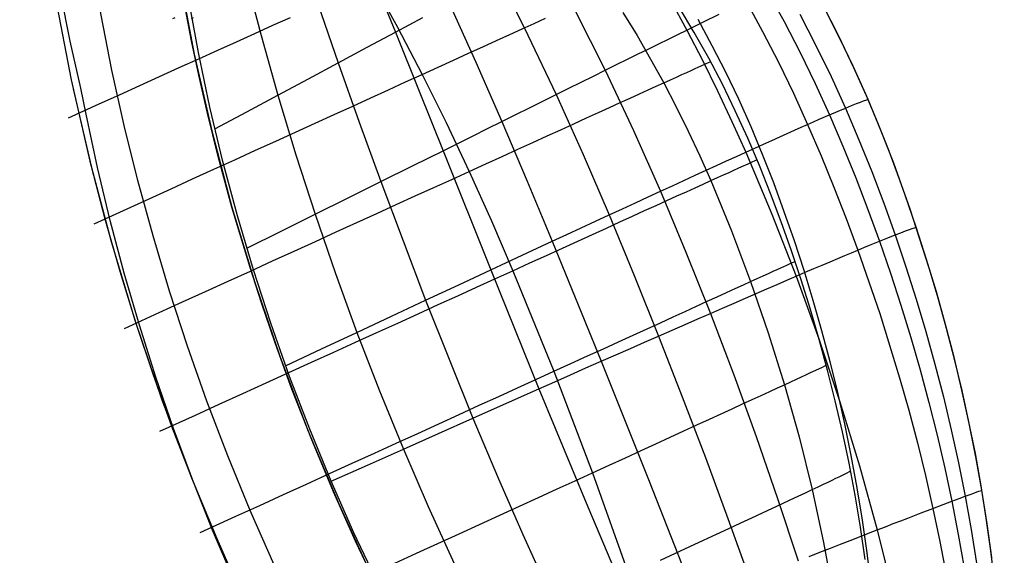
# Model space of a CAD drawing. Header units: millimetres. Extents: x -58 to 58, y -58 to 57.
# Tile 5 of 40: x -58 to -34, y -23 to -10. Entities that reach past the tile are written whole.
import ezdxf

# ---------------------------------------------------------------- set-up
doc = ezdxf.new("R2010")
doc.units = ezdxf.units.MM
doc.header["$MEASUREMENT"] = 0
doc.layers.add('Predefinito', color=5, linetype='Continuous')

msp = doc.modelspace()

# ---------------------------------------------------------------- linework, layer by layer
at = {"layer": 'Predefinito', "extrusion": (0.459919, 0.537098, 0.707107)}
for points in [[(1.162, 248.945), (1.653, 247.127), (2.194, 245.332), (2.788, 243.56), (3.434, 241.812), (4.134, 240.088), (4.889, 238.388), (5.701, 236.714), (6.572, 235.066), (7.029, 234.252), (7.502, 233.445), (7.991, 232.645), (8.495, 231.852), (9.016, 231.066), (9.552, 230.288), (10.103, 229.521), (10.668, 228.765), (11.246, 228.022), (11.838, 227.292), (12.443, 226.574), (13.061, 225.869), (13.694, 225.177), (14.34, 224.498), (15.001, 223.831), (15.676, 223.178), (16.365, 222.538), (17.069, 221.911), (17.788, 221.298), (18.521, 220.7), (19.267, 220.12), (20.027, 219.562), (20.803, 219.027), (21.595, 218.519), (21.998, 218.276), (22.406, 218.04), (22.818, 217.812), (23.236, 217.593), (23.66, 217.382), (24.09, 217.18), (24.524, 216.988), (24.962, 216.808), (25.403, 216.638), (25.847, 216.481), (26.294, 216.335), (26.745, 216.202), (27.199, 216.082), (27.656, 215.974), (28.117, 215.879), (28.581, 215.797), (29.05, 215.729), (29.522, 215.675), (29.995, 215.635), (30.469, 215.609), (30.941, 215.598), (31.412, 215.6), (31.882, 215.616), (32.351, 215.646), (32.819, 215.688), (33.286, 215.743), (33.751, 215.812), (34.216, 215.892), (34.679, 215.985), (35.142, 216.091), (35.602, 216.207), (36.058, 216.335), (36.51, 216.473), (36.958, 216.62), (37.401, 216.777), (37.841, 216.942), (38.276, 217.116), (38.708, 217.299), (39.136, 217.489), (39.561, 217.687), (40.401, 218.105), (41.228, 218.549), (42.045, 219.02), (42.85, 219.514)], [(43.675, 224.778), (42.907, 224.234), (42.127, 223.709), (41.334, 223.204), (40.526, 222.722), (39.704, 222.265), (39.29, 222.047), (38.871, 221.837), (38.45, 221.635), (38.025, 221.441), (37.597, 221.256), (37.165, 221.08), (36.73, 220.913), (36.29, 220.757), (35.846, 220.61), (35.398, 220.474), (34.945, 220.35), (34.487, 220.237), (34.026, 220.137), (33.563, 220.051), (33.099, 219.98), (32.635, 219.922), (32.17, 219.88), (31.704, 219.852), (31.238, 219.84), (30.771, 219.843), (30.303, 219.862), (29.835, 219.897), (29.365, 219.949), (28.897, 220.016), (28.433, 220.1), (27.974, 220.198), (27.52, 220.311), (27.07, 220.438), (26.625, 220.58), (26.184, 220.734), (25.747, 220.902), (25.314, 221.083), (24.885, 221.275), (24.46, 221.48), (24.04, 221.695), (23.626, 221.92), (23.218, 222.153), (22.816, 222.395), (22.419, 222.645), (22.027, 222.902), (21.258, 223.436), (20.506, 223.996), (19.768, 224.577), (19.044, 225.178), (18.334, 225.795), (17.641, 226.426), (16.963, 227.07), (16.301, 227.729), (15.654, 228.401), (15.022, 229.086), (14.406, 229.784), (13.805, 230.495), (13.218, 231.22), (12.646, 231.957), (12.089, 232.707), (11.547, 233.469), (11.018, 234.244), (10.505, 235.032), (10.008, 235.828), (9.529, 236.631), (9.067, 237.442), (8.621, 238.258), (8.192, 239.082), (7.78, 239.911), (7.383, 240.747), (7.001, 241.59), (6.635, 242.438), (5.949, 244.153), (5.321, 245.891), (4.749, 247.652), (4.234, 249.435), (3.773, 251.24), (3.365, 253.066)]]:
    msp.add_lwpolyline(points, dxfattribs=at)
at = {"layer": 'Predefinito'}
for points in [[(-57.5, 0), (-57.466, -1.985), (-57.363, -3.967), (-57.192, -5.945), (-56.953, -7.915), (-56.645, -9.876), (-56.271, -11.825), (-55.829, -13.761), (-55.321, -15.679), (-54.747, -17.58), (-54.107, -19.459), (-53.403, -21.315), (-52.636, -23.145), (-51.806, -24.948)], [(-51.43, -23.391), (-51.999, -22.098), (-52.533, -20.797), (-53.032, -19.49), (-53.496, -18.179), (-53.925, -16.864), (-54.319, -15.546), (-54.679, -14.228), (-55.005, -12.911), (-55.298, -11.594), (-55.557, -10.281), (-55.783, -8.971), (-55.977, -7.667), (-56.14, -6.368), (-56.271, -5.077), (-56.373, -3.793), (-56.444, -2.519), (-56.486, -1.254), (-56.5, 0)], [(-54.5, 0), (-54.468, -1.881), (-54.37, -3.76), (-54.208, -5.634), (-53.981, -7.502), (-53.69, -9.361), (-53.335, -11.208), (-52.916, -13.043), (-52.435, -14.861), (-51.89, -16.662), (-51.284, -18.444), (-50.617, -20.203), (-49.89, -21.938), (-49.103, -23.647)], [(-37.329, -23.265), (-37.442, -22.494), (-37.57, -21.729), (-37.713, -20.972), (-37.871, -20.222), (-38.042, -19.48), (-38.227, -18.747), (-38.424, -18.022), (-38.634, -17.305), (-38.855, -16.598), (-39.088, -15.9), (-39.331, -15.213), (-39.585, -14.536), (-39.852, -13.869), (-40.132, -13.212), (-40.427, -12.566), (-40.737, -11.93), (-41.063, -11.306), (-41.407, -10.693), (-41.769, -10.092)], [(-34.235, -23.85), (-34.329, -23.062), (-34.439, -22.282), (-34.563, -21.508), (-34.701, -20.741), (-34.853, -19.983), (-35.018, -19.232), (-35.196, -18.49), (-35.386, -17.756), (-35.587, -17.03), (-35.8, -16.313), (-36.257, -14.907), (-36.501, -14.215), (-36.758, -13.528), (-37.028, -12.846), (-37.313, -12.169), (-37.614, -11.499), (-37.931, -10.835), (-38.265, -10.177)]]:
    msp.add_lwpolyline(points, dxfattribs=at)
at = {"layer": 'Predefinito', "extrusion": (-0.273242, 0.92603, -0.260398)}
msp.add_lwpolyline([(54.328, 28.734), (54.219, 28.831)], dxfattribs=at)
at = {"layer": 'Predefinito', "extrusion": (-0.28586, 0.928307, -0.237759)}
msp.add_lwpolyline([(54.451, 28.201), (54.372, 28.263)], dxfattribs=at)
at = {"layer": 'Predefinito', "extrusion": (1, 0, 0)}
for points in [[(-14.907, 277.991), (-14.907, 60)], [(-15.9, 280.587), (-15.9, 59.999)], [(-20.741, 281.411), (-20.741, 60.002)]]:
    msp.add_lwpolyline(points, dxfattribs=at)
at = {"layer": 'Predefinito', "extrusion": (-0.28939, 0.931618, -0.219868)}
msp.add_lwpolyline([(54.5, 27.639), (54.438, 27.683)], dxfattribs=at)
at = {"layer": 'Predefinito', "extrusion": (-0.278971, 0.939531, -0.198636)}
msp.add_lwpolyline([(54.138, 26.518), (54.09, 26.551)], dxfattribs=at)
at = {"layer": 'Predefinito'}
for points in [[(-56.23, 0.914, 39.601), (-52.427, -4.29, 38.653), (-51.733, -5.268, 38.495), (-51.05, -6.274, 38.361), (-50.384, -7.307, 38.244), (-49.732, -8.369, 38.133), (-49.101, -9.455, 38.031), (-48.488, -10.565, 37.943), (-47.898, -11.695, 37.867), (-47.327, -12.844, 37.803), (-46.778, -14.009, 37.75), (-46.248, -15.188, 37.709), (-45.737, -16.377, 37.68), (-44.759, -18.778, 37.656), (-43.834, -21.198, 37.68), (-42.965, -23.631, 37.75)], [(-52.114, -9.35, 30.201), (-51.743, -10.77, 30.058), (-51.341, -12.192, 29.943), (-50.911, -13.612, 29.851), (-50.453, -15.03, 29.779), (-49.967, -16.444, 29.727), (-49.453, -17.849, 29.692), (-48.913, -19.246, 29.673), (-48.346, -20.632, 29.671), (-47.752, -22.004, 29.683), (-47.131, -23.362, 29.711)], [(-49.104, -9.286, 33.18), (-48.535, -10.686, 33.029), (-47.966, -12.096, 32.906), (-47.397, -13.514, 32.81), (-46.258, -16.357, 32.691), (-45.111, -19.193, 32.662), (-43.944, -22.011, 32.72), (-42.758, -24.808, 32.869)], [(-46.072, -9.357, 36.565), (-45.374, -10.758, 36.428), (-44.703, -12.177, 36.32), (-44.059, -13.608, 36.241), (-43.439, -15.047, 36.189), (-42.84, -16.491, 36.162), (-42.259, -17.936, 36.16), (-41.692, -19.383, 36.183), (-41.14, -20.835, 36.23), (-40.603, -22.291, 36.302), (-40.082, -23.748, 36.401)], [(-48.998, -23.862, 28.352), (-49.489, -22.826, 28.338), (-50.012, -21.655, 28.33), (-50.532, -20.415, 28.329), (-51.005, -19.202, 28.336), (-51.406, -18.102, 28.349), (-51.734, -17.142, 28.366), (-52.005, -16.299, 28.385), (-52.435, -14.859, 28.428), (-52.761, -13.656, 28.473), (-53.018, -12.623, 28.519), (-53.227, -11.712, 28.567), (-53.4, -10.895, 28.615), (-53.672, -9.462, 28.713)], [(-56.039, -12.025, 30.15), (-56.298, -10.9, 30.171), (-56.522, -9.769, 30.204)], [(-48.95, -23.846, 28.386), (-49.525, -22.632, 28.369), (-50.069, -21.402, 28.361), (-50.581, -20.158, 28.362), (-51.062, -18.901, 28.373), (-51.51, -17.632, 28.394), (-51.924, -16.354, 28.426), (-52.305, -15.067, 28.47), (-52.65, -13.773, 28.527), (-52.96, -12.475, 28.598), (-53.234, -11.171, 28.688), (-53.47, -9.865, 28.8)], [(-39.668, -9.702, 48.915), (-39.265, -10.433, 48.891), (-38.884, -11.171, 48.872), (-38.524, -11.913, 48.858), (-38.183, -12.66, 48.848), (-37.859, -13.41, 48.842), (-37.553, -14.162, 48.84), (-37.263, -14.917, 48.842), (-36.988, -15.673, 48.848), (-36.726, -16.433, 48.857), (-36.476, -17.198, 48.869), (-36.24, -17.967, 48.886), (-36.017, -18.741, 48.905), (-35.807, -19.519, 48.929), (-35.611, -20.301, 48.956), (-35.43, -21.087, 48.987), (-35.262, -21.877, 49.022), (-35.108, -22.67, 49.061), (-34.97, -23.467, 49.103)], [(-50.388, -10.01, 31.565), (-49.902, -11.421, 31.429), (-49.401, -12.836, 31.32), (-48.887, -14.253, 31.235), (-47.817, -17.084, 31.13), (-46.688, -19.893, 31.104), (-46.101, -21.285, 31.119), (-45.497, -22.668, 31.154), (-44.879, -24.041, 31.208)], [(-47.254, -9.995, 34.741), (-46.619, -11.401, 34.608), (-45.998, -12.819, 34.504), (-45.39, -14.245, 34.428), (-44.794, -15.676, 34.377), (-43.629, -18.538, 34.347), (-42.486, -21.398, 34.412), (-41.365, -24.255, 34.574)], [(-41.976, -9.919, 42.38), (-41.587, -10.635, 42.335), (-41.213, -11.357, 42.297), (-40.854, -12.084, 42.265), (-40.509, -12.815, 42.24), (-40.178, -13.549, 42.221), (-39.553, -15.025, 42.201), (-38.973, -16.508, 42.203), (-38.432, -18.002, 42.228), (-37.93, -19.509, 42.275), (-37.466, -21.029, 42.345), (-37.043, -22.561, 42.438), (-36.662, -24.102, 42.555)], [(-40.172, -9.944, 46.681), (-39.776, -10.672, 46.651), (-39.401, -11.405, 46.628), (-39.043, -12.144, 46.609), (-38.704, -12.887, 46.596), (-38.381, -13.633, 46.588), (-38.073, -14.382, 46.584), (-37.781, -15.132, 46.585), (-37.502, -15.885, 46.59), (-36.98, -17.401, 46.613), (-36.507, -18.934, 46.654), (-36.289, -19.707, 46.681), (-36.084, -20.484, 46.713), (-35.892, -21.265, 46.749), (-35.713, -22.049, 46.79), (-35.548, -22.836, 46.835), (-35.396, -23.626, 46.885)], [(-34.309, -23.222, 60.002), (-34.419, -22.416, 60.002), (-34.545, -21.613, 60.002), (-34.688, -20.814, 60.001), (-34.846, -20.019, 60.001), (-35.02, -19.228, 60.001), (-35.209, -18.441, 60.001), (-35.412, -17.658, 60.001), (-35.631, -16.881, 60.001), (-35.864, -16.108, 60), (-36.11, -15.341, 60), (-36.372, -14.577, 60), (-36.649, -13.813, 60), (-36.945, -13.051, 59.999), (-37.261, -12.291, 59.999), (-37.598, -11.534, 59.999), (-37.958, -10.78, 59.998), (-38.342, -10.032, 59.998)], [(-56.335, -12.73, 29.801), (-55.606, -12.4, 30.419), (-55.119, -12.179, 30.849), (-54.637, -11.961, 31.291), (-54.162, -11.746, 31.744), (-53.693, -11.533, 32.208), (-53.23, -11.324, 32.683), (-52.776, -11.118, 33.168), (-52.329, -10.916, 33.665), (-51.891, -10.717, 34.173), (-51.462, -10.523, 34.691), (-51.042, -10.333, 35.221)], [(-52.841, -12.992, 28.568), (-52.084, -12.589, 29.241), (-51.341, -12.192, 29.943), (-50.613, -11.802, 30.672), (-49.902, -11.421, 31.429), (-49.208, -11.048, 32.215), (-48.535, -10.686, 33.029), (-47.883, -10.335, 33.87)], [(-52.081, -15.838, 28.442), (-51.26, -15.431, 29.096), (-50.453, -15.03, 29.779), (-49.661, -14.638, 30.492), (-48.887, -14.253, 31.235), (-48.132, -13.878, 32.007), (-47.397, -13.514, 32.81), (-46.685, -13.16, 33.642), (-46.338, -12.988, 34.069), (-45.998, -12.819, 34.504), (-45.664, -12.653, 34.947), (-45.336, -12.491, 35.398), (-45.016, -12.332, 35.855), (-44.703, -12.177, 36.32), (-44.399, -12.026, 36.792), (-44.102, -11.879, 37.269), (-43.814, -11.736, 37.753), (-43.533, -11.597, 38.242), (-43.261, -11.462, 38.736), (-42.997, -11.332, 39.236), (-42.742, -11.205, 39.741), (-42.494, -11.083, 40.251), (-42.255, -10.965, 40.765), (-42.024, -10.851, 41.284), (-41.801, -10.741, 41.808), (-41.587, -10.635, 42.335), (-41.183, -10.437, 43.402), (-40.812, -10.255, 44.482)], [(-44.25, -10.177, 38.349), (-43.533, -11.597, 38.242), (-42.856, -13.034, 38.163), (-42.214, -14.482, 38.112), (-41.604, -15.936, 38.086), (-41.022, -17.395, 38.086), (-40.464, -18.86, 38.109), (-39.928, -20.332, 38.158), (-39.417, -21.811, 38.232), (-38.931, -23.297, 38.331)], [(-43.108, -10.217, 48.369), (-42.771, -10.769, 48.346), (-42.447, -11.329, 48.325), (-42.136, -11.896, 48.306), (-41.837, -12.471, 48.289), (-41.551, -13.051, 48.275), (-41.277, -13.638, 48.263), (-41.014, -14.229, 48.253), (-40.519, -15.425, 48.24), (-40.062, -16.637, 48.235), (-39.641, -17.861, 48.24), (-39.256, -19.097, 48.253), (-38.907, -20.343, 48.275), (-38.595, -21.6, 48.306), (-38.322, -22.865, 48.345), (-38.088, -24.139, 48.394)], [(-38.888, -10.261, 51.137), (-38.504, -11.002, 51.123), (-38.142, -11.748, 51.113), (-37.8, -12.498, 51.106), (-37.478, -13.252, 51.102), (-37.174, -14.008, 51.102), (-36.887, -14.766, 51.104), (-36.616, -15.525, 51.11), (-36.358, -16.288, 51.118), (-36.114, -17.055, 51.129), (-35.884, -17.828, 51.143), (-35.667, -18.605, 51.159), (-35.464, -19.387, 51.178), (-35.276, -20.173, 51.201), (-35.103, -20.963, 51.226), (-34.944, -21.757, 51.254), (-34.8, -22.555, 51.286), (-34.672, -23.356, 51.32)], [(-55.727, -15.258, 29.81), (-54.938, -14.899, 30.403), (-54.411, -14.659, 30.817), (-53.89, -14.422, 31.243), (-53.375, -14.188, 31.682), (-52.868, -13.956, 32.132), (-52.367, -13.729, 32.594), (-51.875, -13.505, 33.069), (-51.392, -13.285, 33.555), (-50.917, -13.069, 34.053), (-50.453, -12.858, 34.562), (-49.998, -12.651, 35.084), (-49.554, -12.449, 35.617), (-49.122, -12.252, 36.162), (-48.701, -12.06, 36.719), (-48.293, -11.875, 37.287), (-47.898, -11.695, 37.867), (-47.515, -11.521, 38.459), (-47.147, -11.353, 39.062), (-46.792, -11.191, 39.675), (-46.45, -11.036, 40.299), (-46.123, -10.887, 40.932), (-45.809, -10.744, 41.575), (-45.51, -10.607, 42.226), (-45.224, -10.477, 42.885), (-44.953, -10.354, 43.552)], [(-41.325, -10.38, 59.999), (-40.984, -11.002, 60), (-40.66, -11.635, 60), (-40.353, -12.28, 60), (-40.061, -12.935, 60), (-39.783, -13.601, 60), (-39.519, -14.277, 60), (-39.267, -14.964, 60), (-39.026, -15.66, 60), (-38.796, -16.366, 60), (-38.577, -17.082, 60), (-38.37, -17.806, 60), (-38.175, -18.54, 60), (-37.993, -19.281, 60), (-37.824, -20.031, 60), (-37.669, -20.789, 60), (-37.528, -21.554, 60), (-37.403, -22.327, 60), (-37.292, -23.107, 60), (-37.198, -23.893, 60)], [(-55, -17.753, 29.816), (-54.171, -17.375, 30.39), (-53.617, -17.123, 30.793), (-53.07, -16.874, 31.208), (-52.529, -16.627, 31.637), (-51.996, -16.385, 32.077), (-51.471, -16.145, 32.531), (-50.954, -15.91, 32.997), (-50.446, -15.679, 33.475), (-49.948, -15.452, 33.966), (-49.46, -15.23, 34.469), (-48.983, -15.013, 34.985), (-48.517, -14.801, 35.513), (-48.063, -14.594, 36.054), (-47.622, -14.393, 36.607), (-47.193, -14.198, 37.172), (-46.778, -14.009, 37.75), (-46.378, -13.827, 38.34), (-45.991, -13.651, 38.941), (-45.619, -13.481, 39.554), (-45.261, -13.319, 40.178), (-44.918, -13.162, 40.812), (-44.59, -13.013, 41.455), (-44.276, -12.87, 42.107), (-43.977, -12.734, 42.769), (-43.693, -12.605, 43.438), (-43.425, -12.483, 44.115), (-43.171, -12.367, 44.799), (-42.933, -12.259, 45.489), (-42.71, -12.158, 46.186), (-42.503, -12.063, 46.887), (-42.312, -11.976, 47.594), (-42.136, -11.896, 48.306), (-41.976, -11.823, 49.021), (-41.831, -11.757, 49.74), (-41.7, -11.698, 50.462), (-41.584, -11.645, 51.187), (-41.48, -11.598, 51.915), (-41.389, -11.557, 52.645), (-41.242, -11.491, 54.111), (-41.136, -11.443, 55.582), (-41.067, -11.413, 57.055), (-41.029, -11.397, 58.529), (-41.017, -11.392, 59.999)], [(-56.226, -12.035, 30.001), (-55.798, -13.886, 29.999), (-55.471, -15.141, 30), (-55.114, -16.39, 30), (-54.731, -17.63, 30), (-54.319, -18.861, 30), (-53.879, -20.083, 30), (-53.411, -21.295, 30), (-52.916, -22.497, 30), (-52.395, -23.686, 30)], [(-52.395, -23.756, 30.092), (-52.902, -22.564, 30.101), (-53.381, -21.359, 30.109), (-53.832, -20.143, 30.116), (-54.253, -18.917, 30.123), (-54.645, -17.68, 30.129), (-55.008, -16.435, 30.135), (-55.341, -15.18, 30.14), (-55.644, -13.917, 30.143), (-55.918, -12.645, 30.147), (-56.039, -12.025, 30.15)], [(-51.155, -18.646, 28.376), (-50.297, -18.244, 29.019), (-49.453, -17.849, 29.692), (-48.626, -17.462, 30.396), (-47.817, -17.084, 31.13), (-47.027, -16.715, 31.895), (-46.258, -16.357, 32.691), (-45.883, -16.182, 33.1), (-45.514, -16.01, 33.518), (-45.151, -15.841, 33.943), (-44.794, -15.676, 34.377), (-44.444, -15.513, 34.818), (-44.101, -15.354, 35.267), (-43.766, -15.199, 35.724), (-43.439, -15.047, 36.189), (-43.12, -14.9, 36.66), (-42.809, -14.756, 37.138), (-42.507, -14.617, 37.622), (-42.214, -14.482, 38.112), (-41.929, -14.35, 38.607), (-41.653, -14.223, 39.108), (-41.385, -14.101, 39.615), (-41.126, -13.982, 40.127), (-40.876, -13.867, 40.643), (-40.635, -13.757, 41.165), (-40.402, -13.651, 41.69), (-40.178, -13.549, 42.221), (-39.962, -13.451, 42.755), (-39.756, -13.358, 43.293), (-39.558, -13.269, 43.836), (-39.369, -13.184, 44.381), (-39.19, -13.103, 44.93), (-39.019, -13.027, 45.483), (-38.857, -12.955, 46.038), (-38.704, -12.887, 46.596), (-38.56, -12.824, 47.157), (-38.425, -12.765, 47.719), (-38.183, -12.66, 48.848), (-37.975, -12.572, 49.977), (-37.8, -12.498, 51.106), (-37.655, -12.439, 52.233), (-37.536, -12.391, 53.358), (-37.443, -12.355, 54.479), (-37.371, -12.328, 55.596), (-37.286, -12.298, 57.812), (-37.261, -12.291, 59.999)], [(-54.155, -20.209, 29.819), (-53.305, -19.822, 30.383), (-52.738, -19.564, 30.779), (-52.177, -19.308, 31.188), (-51.623, -19.056, 31.61), (-51.077, -18.807, 32.045), (-50.539, -18.562, 32.493), (-50.009, -18.321, 32.954), (-49.489, -18.085, 33.427), (-48.979, -17.852, 33.914), (-48.48, -17.625, 34.414), (-47.991, -17.403, 34.926), (-47.515, -17.186, 35.451), (-47.05, -16.974, 35.989), (-46.599, -16.769, 36.54), (-46.161, -16.57, 37.104), (-45.737, -16.377, 37.68), (-45.327, -16.19, 38.269), (-44.932, -16.011, 38.869), (-44.553, -15.838, 39.482), (-44.188, -15.672, 40.105), (-43.838, -15.512, 40.739), (-43.503, -15.36, 41.383), (-43.184, -15.215, 42.037), (-42.879, -15.077, 42.699), (-42.591, -14.945, 43.37), (-42.318, -14.821, 44.048), (-42.061, -14.704, 44.734), (-41.819, -14.595, 45.426), (-41.594, -14.492, 46.125), (-41.384, -14.397, 46.829), (-41.191, -14.309, 47.539), (-41.014, -14.229, 48.253), (-40.853, -14.156, 48.971), (-40.708, -14.09, 49.693), (-40.577, -14.031, 50.418), (-40.461, -13.978, 51.146), (-40.359, -13.932, 51.877), (-40.269, -13.891, 52.611), (-40.124, -13.826, 54.083), (-40.022, -13.78, 55.561), (-39.955, -13.751, 57.041), (-39.92, -13.735, 58.522), (-39.909, -13.731, 60)], [(-50.069, -21.402, 28.36), (-49.2, -21.013, 29), (-48.346, -20.632, 29.671), (-47.508, -20.258, 30.372), (-46.688, -19.893, 31.104), (-45.889, -19.538, 31.867), (-45.111, -19.193, 32.662), (-44.731, -19.025, 33.072), (-44.357, -18.859, 33.489), (-43.99, -18.697, 33.914), (-43.629, -18.538, 34.347), (-43.275, -18.382, 34.789), (-42.928, -18.23, 35.238), (-42.59, -18.081, 35.696), (-42.259, -17.936, 36.16), (-41.936, -17.795, 36.632), (-41.623, -17.657, 37.11), (-41.318, -17.524, 37.595), (-41.022, -17.395, 38.086), (-40.735, -17.27, 38.582), (-40.456, -17.149, 39.084), (-40.187, -17.032, 39.592), (-39.926, -16.919, 40.104), (-39.675, -16.81, 40.622), (-39.432, -16.706, 41.145), (-39.198, -16.605, 41.672), (-38.973, -16.508, 42.203), (-38.757, -16.416, 42.739), (-38.551, -16.328, 43.279), (-38.353, -16.243, 43.822), (-38.164, -16.163, 44.369), (-37.985, -16.087, 44.92), (-37.815, -16.016, 45.473), (-37.654, -15.948, 46.03), (-37.502, -15.885, 46.59), (-37.359, -15.826, 47.152), (-37.226, -15.771, 47.716), (-36.988, -15.673, 48.848), (-36.786, -15.592, 49.979), (-36.616, -15.525, 51.11), (-36.476, -15.471, 52.239), (-36.364, -15.428, 53.364), (-36.275, -15.396, 54.486), (-36.209, -15.372, 55.602), (-36.132, -15.347, 57.817), (-36.11, -15.341, 60)], [(-53.194, -22.623, 29.821), (-52.341, -22.235, 30.38), (-51.772, -21.975, 30.774), (-51.21, -21.719, 31.181), (-50.654, -21.466, 31.601), (-50.106, -21.216, 32.034), (-49.567, -20.97, 32.48), (-49.036, -20.728, 32.939), (-48.515, -20.491, 33.412), (-48.004, -20.258, 33.897), (-47.504, -20.03, 34.395), (-47.015, -19.807, 34.906), (-46.538, -19.589, 35.431), (-46.073, -19.377, 35.968), (-45.621, -19.171, 36.518), (-45.183, -18.971, 37.081), (-44.759, -18.778, 37.656), (-44.35, -18.592, 38.245), (-43.955, -18.412, 38.845), (-43.576, -18.239, 39.458), (-43.212, -18.073, 40.081), (-42.863, -17.914, 40.715), (-42.529, -17.762, 41.359), (-42.211, -17.617, 42.013), (-41.909, -17.479, 42.676), (-41.622, -17.348, 43.347), (-41.351, -17.224, 44.026), (-41.096, -17.108, 44.712), (-40.857, -16.999, 45.405), (-40.634, -16.897, 46.105), (-40.427, -16.803, 46.81), (-40.236, -16.716, 47.52), (-40.062, -16.637, 48.235), (-39.905, -16.565, 48.954), (-39.763, -16.5, 49.677), (-39.636, -16.443, 50.403), (-39.524, -16.391, 51.133), (-39.425, -16.346, 51.865), (-39.338, -16.307, 52.599), (-39.201, -16.244, 54.074), (-39.104, -16.2, 55.554), (-39.043, -16.173, 57.037), (-39.002, -16.154, 60)], [(-48.554, -23.357, 32.493), (-48.033, -23.119, 32.954), (-47.521, -22.885, 33.427), (-47.019, -22.655, 33.914), (-46.528, -22.43, 34.414), (-46.047, -22.211, 34.926), (-45.579, -21.996, 35.451), (-45.123, -21.788, 35.989), (-44.68, -21.585, 36.54), (-44.25, -21.388, 37.104), (-43.834, -21.198, 37.68), (-43.434, -21.014, 38.269), (-43.047, -20.838, 38.869), (-42.676, -20.667, 39.482), (-42.32, -20.504, 40.105), (-41.979, -20.348, 40.739), (-41.653, -20.198, 41.383), (-41.342, -20.056, 42.037), (-41.047, -19.921, 42.699), (-40.768, -19.792, 43.37), (-40.504, -19.671, 44.048), (-40.256, -19.557, 44.734), (-40.024, -19.45, 45.426), (-39.807, -19.351, 46.125), (-39.607, -19.259, 46.829), (-39.423, -19.174, 47.539), (-39.256, -19.097, 48.253), (-39.104, -19.027, 48.971), (-38.969, -18.964, 49.693), (-38.848, -18.908, 50.418), (-38.741, -18.859, 51.146), (-38.647, -18.815, 51.877), (-38.566, -18.777, 52.611), (-38.437, -18.717, 54.083), (-38.348, -18.676, 55.561), (-38.293, -18.65, 57.041), (-38.257, -18.632, 60)], [(-42.21, -23.282, 38.941), (-41.854, -23.117, 39.554), (-41.513, -22.959, 40.178), (-41.186, -22.808, 40.812), (-40.875, -22.664, 41.455), (-40.578, -22.526, 42.107), (-40.296, -22.395, 42.769), (-40.03, -22.271, 43.438), (-39.778, -22.154, 44.115), (-39.542, -22.044, 44.799), (-39.321, -21.941, 45.489), (-39.116, -21.845, 46.186), (-38.927, -21.756, 46.887), (-38.753, -21.675, 47.594), (-38.595, -21.6, 48.306), (-38.453, -21.533, 49.021), (-38.326, -21.473, 49.74), (-38.213, -21.419, 50.462), (-38.114, -21.371, 51.187), (-38.027, -21.329, 51.915), (-37.952, -21.293, 52.645), (-37.835, -21.236, 54.111), (-37.756, -21.196, 55.582), (-37.707, -21.171, 57.055), (-37.677, -21.154, 60)], [(-38.665, -23.192, 38.828), (-38.407, -23.092, 39.33), (-38.158, -22.994, 39.837), (-37.917, -22.901, 40.348), (-37.686, -22.811, 40.864), (-37.463, -22.724, 41.385), (-37.248, -22.641, 41.91), (-37.043, -22.561, 42.438), (-36.846, -22.485, 42.971), (-36.658, -22.412, 43.507), (-36.478, -22.343, 44.047), (-36.308, -22.277, 44.59), (-35.993, -22.156, 45.684), (-35.713, -22.049, 46.79), (-35.47, -21.956, 47.904), (-35.262, -21.877, 49.022), (-35.088, -21.811, 50.139), (-34.944, -21.757, 51.254), (-34.828, -21.714, 52.367), (-34.736, -21.681, 53.475), (-34.666, -21.655, 54.58), (-34.615, -21.637, 55.678), (-34.558, -21.618, 57.856), (-34.545, -21.613, 60.002)]]:
    msp.add_polyline3d(points, dxfattribs=at)

doc.saveas('drawing.dxf')
